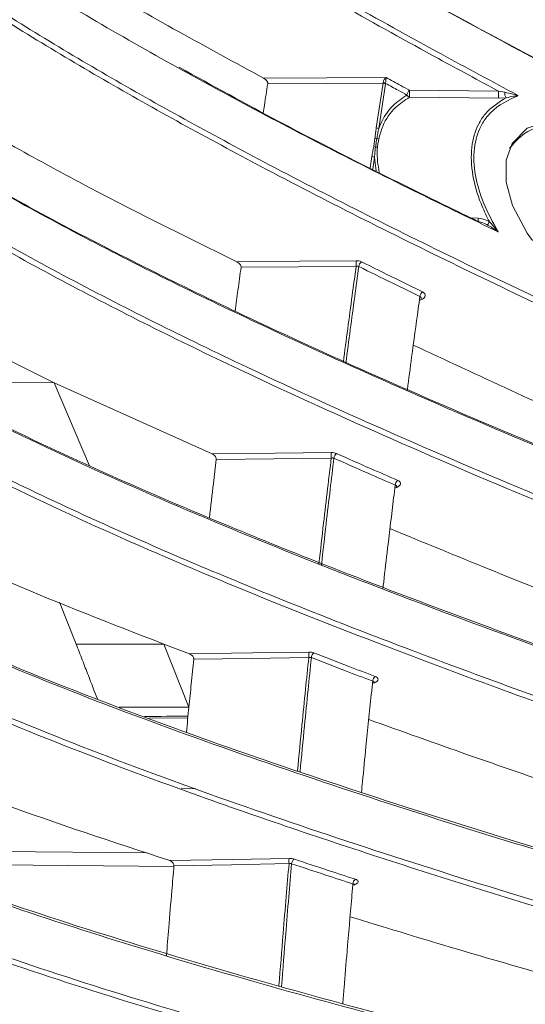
# Model space of a CAD drawing. Header units: millimetres. Extents: x 0 to 1118, y 0 to 864.
# Tile 65 of 256: x 304.22 to 310.39, y 225.47 to 237.48. Entities that reach past the tile are written whole.
import ezdxf

# ---------------------------------------------------------------- set-up
doc = ezdxf.new("R2010")
doc.units = ezdxf.units.MM

msp = doc.modelspace()

# ---------------------------------------------------------------- linework, layer by layer
at = {"color": 9, "linetype": 'Continuous', "lineweight": 0}
for p, q in [((308.5688, 236.162), (308.6523, 236.7079)), ((308.6523, 236.7079), (308.6531, 236.7114)), ((308.6843, 236.7042), (308.6837, 236.697)), ((308.6837, 236.697), (308.6002, 236.1514)), ((308.9754, 236.6194), (310.0627, 236.6084)), ((310.0627, 236.6084), (310.1377, 236.595)), ((310.0627, 236.5239), (308.9754, 236.5356)), ((310.1541, 236.5284), (310.0627, 236.5239)), ((308.538, 235.9335), (308.5532, 236.0355)), ((308.4962, 235.6732), (308.5162, 235.8099)), ((308.5476, 235.7995), (308.5268, 235.6576)), ((308.5688, 235.6363), (308.5476, 235.7995)), ((309.7218, 235.0634), (309.8137, 235.0581)), ((303.7464, 233.0524), (304.6393, 233.0513)), ((304.9069, 229.8626), (305.9789, 229.8614)), ((305.4315, 229.0939), (306.2836, 229.093)), ((306.2705, 228.9615), (305.7999, 228.9564)), ((306.1874, 228.1023), (306.3677, 228.0943)), ((303.3018, 227.3379), (305.7742, 227.3131)), ((306.1008, 227.1475), (303.2917, 227.1756))]:
    msp.add_line(p, q, dxfattribs=at)
at = {"color": 7, "linetype": 'Continuous', "lineweight": 15}
for p, q in [((303.7866, 233.4728), (304.6393, 233.0513)), ((304.6393, 233.0513), (306.5663, 232.1814)), ((305.0711, 232.0365), (304.6393, 233.0513)), ((304.7052, 230.3725), (304.9069, 229.8626)), ((305.9789, 229.8614), (306.2914, 229.7415)), ((306.2836, 229.093), (305.9789, 229.8614))]:
    msp.add_line(p, q, dxfattribs=at)
at = {"color": 9, "linetype": 'Continuous', "lineweight": 0, "flags": 128}
for points in [[(307.1949, 236.7684), (307.9652, 236.7725), (308.689, 236.7763)], [(308.6523, 236.7079), (307.9578, 236.7042), (307.245, 236.7004)], [(306.8693, 234.5275), (307.6385, 234.5342), (308.3246, 234.5401)], [(308.3246, 234.4725), (307.6224, 234.4665), (306.9201, 234.4605)], [(306.5663, 232.1814), (307.335, 232.1906), (308.021, 232.1987)], [(308.021, 232.1322), (307.3194, 232.1239), (306.6178, 232.1156)], [(306.2914, 229.7415), (307.0601, 229.7531), (307.7464, 229.7634)], [(307.7464, 229.6982), (307.0449, 229.6877), (306.3434, 229.6771)], [(306.0489, 227.2195), (306.8179, 227.2336), (307.5052, 227.2461)], [(307.5052, 227.1825), (306.8034, 227.1697), (306.1016, 227.157)]]:
    msp.add_lwpolyline(points, dxfattribs=at)
at = {"color": 7, "linetype": 'Continuous', "lineweight": 15, "flags": 128}
msp.add_lwpolyline([(310.4751, 234.785), (310.4122, 234.8743), (310.2317, 235.2133), (310.1533, 235.4997), (310.1551, 235.7677), (310.228, 235.9692), (310.411, 236.1575), (310.766, 236.27), (311.3757, 236.1937), (312.0363, 235.8909), (312.6353, 235.4201), (312.8937, 235.123), (313.0915, 234.7998), (313.1905, 234.5169), (313.2047, 234.2443), (313.1421, 234.0479), (312.9742, 233.861), (312.6289, 233.7296), (312.0011, 233.769), (311.3188, 234.0465), (310.736, 234.4869), (310.736, 234.4869)], dxfattribs=at)
at = {"color": 9, "linetype": 'Continuous', "lineweight": 0}
for centre, radius, start, end in [((308.6442, 236.6332), 0.0751, 58.21692, 83.77921), ((308.6512, 236.6322), 0.0792, 65.25347, 88.62271), ((309.0295, 236.5527), 0.0859, 129.07477, 173.86723), ((309.513, 236.5775), 0.5393, 175.54267, 184.45733), ((310.5731, 236.5661), 0.5122, 175.26809, 184.73191), ((310.2365, 236.584), 0.0994, 173.61605, 214.01429), ((308.9938, 236.5892), 0.0567, 208.7914, 251.04232), ((308.5606, 236.0861), 0.0764, 58.77408, 83.8304), ((308.5455, 235.955), 0.0808, 67.62327, 84.53085), ((308.6109, 236.1011), 0.0793, 244.16301, 261.66925), ((308.5269, 235.8517), 0.0825, 65.67026, 82.28899), ((308.5908, 236.006), 0.0845, 249.29675, 265.28312), ((308.508, 235.7332), 0.0772, 59.13862, 83.87108), ((310.6943, 235.0017), 0.8825, 176.33681, 178.89581), ((311.7488, 233.9884), 2.0712, 150.25073, 151.54622), ((309.1686, 234.5063), 0.8447, 177.70809, 182.29191), ((308.438, 234.4625), 0.0815, 127.71503, 175.16385), ((309.1846, 234.096), 0.0823, 128.38656, 175.29062), ((308.8364, 232.1654), 0.8161, 177.66324, 182.33676), ((308.1301, 232.125), 0.0772, 126.31541, 176.50375), ((308.8787, 231.7972), 0.078, 127.06866, 176.60663), ((308.5249, 229.7308), 0.7791, 177.60121, 182.39879), ((307.8512, 229.6936), 0.0728, 124.66511, 177.83381), ((308.6003, 229.4061), 0.0736, 125.48482, 177.92722), ((308.239, 227.2143), 0.7345, 177.51954, 182.48046), ((307.6055, 227.1802), 0.0684, 122.74894, 179.21904), ((308.354, 226.9345), 0.0691, 123.59571, 179.31683)]:
    msp.add_arc(centre, radius, start, end, dxfattribs=at)
at = {"color": 7, "linetype": 'Continuous', "lineweight": 15}
for points, knots in [([(320.3572, 232.8702), (319.7759, 233.2528), (318.6131, 234.018), (316.1589, 235.4605), (313.2116, 237.121), (309.8417, 239.058), (307.2597, 240.6562), (305.2803, 242.0023), (303.8499, 243.0611), (302.486, 244.1658), (301.6709, 244.9531), (301.2634, 245.3467)], [0, 0, 0, 0, 0.09137988, 0.18278867, 0.36606287, 0.52332334, 0.68074279, 0.76018071, 0.83960845, 0.9198161, 1, 1, 1, 1]), ([(301.9007, 245.3467), (302.3048, 244.9847), (303.1132, 244.2604), (304.4434, 243.2316), (305.8357, 242.2355), (307.841, 240.9031), (310.5109, 239.277), (313.8492, 237.3693), (316.6322, 235.7791), (318.8092, 234.4686), (319.8439, 233.7745), (320.3611, 233.4276)], [0, 0, 0, 0, 0.0788021, 0.1576204, 0.2371353, 0.3166577, 0.4873902, 0.6583376, 0.82904, 0.9145307, 1, 1, 1, 1]), ([(320.3678, 234.4071), (319.7995, 234.8277), (318.6627, 235.669), (316.254, 237.2575), (313.6278, 238.9012), (310.8468, 240.6528), (308.5604, 242.1509), (306.3273, 243.6967), (304.9352, 244.7963), (304.2384, 245.3467)], [0, 0, 0, 0, 0.1102551, 0.220543, 0.4417858, 0.5810928, 0.7204333, 0.8600705, 1, 1, 1, 1]), ([(304.9747, 245.3467), (305.578, 244.8866), (306.7848, 243.9662), (309.3303, 242.2128), (312.6199, 240.1042), (315.9419, 238.0207), (318.5361, 236.3012), (319.7591, 235.386), (320.3711, 234.9281)], [0, 0, 0, 0, 0.1247224, 0.2494641, 0.4997958, 0.7497032, 0.8747537, 1, 1, 1, 1]), ([(320.3768, 235.8393), (319.8621, 236.2633), (318.8317, 237.1121), (316.6549, 238.7213), (313.8658, 240.6607), (310.4947, 242.955), (308.3372, 244.5494), (307.2582, 245.3467)], [0, 0, 0, 0, 0.1255065, 0.2512374, 0.5022032, 0.7510529, 1, 1, 1, 1]), ([(307.9949, 245.3467), (309.0326, 244.5919), (311.1077, 243.0825), (314.2997, 240.8989), (316.9164, 239.051), (318.9407, 237.5258), (319.9001, 236.7228), (320.3798, 236.3214)], [0, 0, 0, 0, 0.2510307, 0.5020217, 0.7507405, 0.8753814, 1, 1, 1, 1]), ([(320.3848, 237.1597), (319.5671, 237.8859), (317.9321, 239.3379), (314.4245, 242.0319), (311.7698, 244.0229), (310.0048, 245.3467)], [0, 0, 0, 0, 0.2510891, 0.5020581, 1, 1, 1, 1]), ([(299.4516, 245.0462), (299.679, 244.7549), (300.1339, 244.1723), (300.9515, 243.3361), (301.8478, 242.5254), (303.1981, 241.4374), (305.0873, 240.1194), (307.8936, 238.414), (311.2067, 236.6189), (313.7105, 235.3438), (314.9633, 234.7058)], [0, 0, 0, 0, 0.0682848, 0.1365874, 0.2060461, 0.2755151, 0.4259092, 0.5771364, 0.788424, 1, 1, 1, 1]), ([(314.9934, 234.6866), (313.7422, 235.3235), (311.2392, 236.5978), (307.9319, 238.3895), (305.1262, 240.0944), (303.2442, 241.407), (301.9019, 242.4882), (301.0103, 243.2927), (300.1876, 244.131), (299.7261, 244.7219), (299.4954, 245.0173)], [0, 0, 0, 0, 0.2115027, 0.423133, 0.5736118, 0.7247468, 0.7930736, 0.8613906, 0.9307049, 1, 1, 1, 1]), ([(310.0557, 234.8925), (309.7353, 235.0476), (308.6585, 235.5692), (306.8673, 236.4847), (304.7487, 237.6752), (302.9258, 238.8449), (301.4025, 239.9846), (300.1771, 241.0832), (299.2649, 242.1413), (298.6278, 243.1336), (298.402, 243.7428), (298.2891, 244.0473)], [0, 0, 0, 0, 0.0618962, 0.2080634, 0.3542771, 0.500275, 0.6128225, 0.7255087, 0.8377859, 0.9189124, 1, 1, 1, 1]), ([(314.5162, 230.6704), (313.2427, 231.1739), (311.3314, 231.9296), (308.8578, 232.9836), (306.8899, 233.8749), (304.8485, 234.8845), (303.017, 235.9222), (301.5394, 236.8977), (300.389, 237.7921), (299.5425, 238.6111), (298.9566, 239.3323), (298.5678, 239.945), (298.275, 240.5782), (298.183, 241.0125), (298.137, 241.2297)], [0, 0, 0, 0, 0.1774255, 0.266286, 0.3551386, 0.4675419, 0.5798941, 0.6572823, 0.7347521, 0.8120034, 0.8583397, 0.9046662, 0.9523382, 1, 1, 1, 1]), ([(304.3409, 238.3984), (304.606, 238.2366), (305.528, 237.674), (306.5014, 237.1451), (307.1949, 236.7684)], [0, 0, 0, 0, 0.28762796, 1, 1, 1, 1]), ([(314.289, 228.5272), (313.0074, 228.9642), (311.0837, 229.6201), (308.6052, 230.5424), (306.7974, 231.2606), (305.0601, 232.011), (303.4069, 232.8048), (301.8673, 233.6494), (300.7034, 234.4136), (299.8753, 235.0681), (299.307, 235.5965), (298.827, 236.1441), (298.4331, 236.7472), (298.1649, 237.365), (298.0999, 237.8881), (298.0999, 238.0718), (298.0999, 238.0718)], [0, 0, 0, 0, 0.173718, 0.2607683, 0.3478104, 0.4347272, 0.5216256, 0.6100188, 0.6983601, 0.7454708, 0.7925733, 0.840696, 0.8888065, 0.9440273, 0.9999994, 1, 1, 1, 1]), ([(298.0999, 237.4634), (298.0999, 237.4634), (298.0999, 237.2043), (298.1527, 236.8736), (298.382, 236.2251), (298.7594, 235.6226), (299.3215, 234.9588), (300.0882, 234.2671), (301.076, 233.5467), (302.1942, 232.8555), (303.0315, 232.4021), (303.5546, 232.1342), (303.9812, 231.9185), (305.0672, 231.3956), (306.831, 230.6278), (309.1353, 229.7229), (311.6068, 228.8269), (313.3556, 228.234), (314.2305, 227.9375)], [0, 0, 0, 0, 0.00000048, 0.05009952, 0.10020908, 0.15246946, 0.20474694, 0.27258211, 0.34044995, 0.41008752, 0.47974273, 0.483068, 0.49636942, 0.54958391, 0.65604527, 0.76281936, 0.88135309, 1, 1, 1, 1]), ([(314.2018, 227.879), (313.2465, 228.2032), (311.336, 228.8516), (308.8572, 229.7592), (306.7564, 230.5928), (305.0202, 231.3431), (303.4965, 232.0756), (302.184, 232.785), (301.0688, 233.4708), (300.066, 234.1964), (299.2914, 234.8943), (298.7313, 235.5468), (298.3574, 236.1508), (298.1387, 236.6547), (298.1088, 236.9596), (298.0999, 237.0506)], [0, 0, 0, 0, 0.1334027, 0.2667807, 0.3564892, 0.446225, 0.5358795, 0.6060342, 0.6761725, 0.7478456, 0.8194819, 0.8713393, 0.9231818, 0.9770649, 1, 1, 1, 1]), ([(301.472, 236.9756), (301.8586, 236.7087), (302.8727, 236.0085), (304.7309, 234.9586), (306.8251, 233.918), (308.8227, 233.0138), (311.297, 231.9591), (313.2104, 231.2022), (314.487, 230.6973)], [0, 0, 0, 0, 0.1089136, 0.2857193, 0.4626176, 0.5967975, 0.7309887, 1, 1, 1, 1]), ([(306.1634, 236.9016), (306.57, 236.6778), (307.5141, 236.1582), (308.7453, 235.5386), (309.5639, 235.1401), (309.8137, 235.0186)], [0, 0, 0, 0, 0.3444631, 0.8000363, 1, 1, 1, 1]), ([(307.245, 236.7004), (307.2451, 236.7037), (307.2455, 236.7101), (307.2416, 236.7222), (307.2334, 236.7365), (307.2175, 236.7542), (307.2034, 236.763), (307.1949, 236.7684)], [0, 0, 0, 0, 0.1217666, 0.243248, 0.4028322, 0.6402548, 1, 1, 1, 1]), ([(307.1909, 236.3433), (307.1955, 236.3741), (307.2134, 236.494), (307.2315, 236.6125), (307.245, 236.7004)], [0, 0, 0, 0, 0.2575931, 1, 1, 1, 1]), ([(311.5447, 233.9546), (311.6868, 233.8958), (312.0466, 233.7469), (312.5377, 233.721), (312.9229, 233.8429), (313.1124, 234.0336), (313.1895, 234.2562), (313.1747, 234.5142), (313.0616, 234.8124), (312.8655, 235.1115), (312.5161, 235.4911), (311.996, 235.8726), (311.3482, 236.1589), (310.7896, 236.2338), (310.3922, 236.1405), (310.2533, 235.9783), (310.1965, 235.9119)], [0, 0, 0, 0, 0.0745913, 0.1888374, 0.2617745, 0.3105853, 0.3464, 0.3875471, 0.4286004, 0.4792062, 0.5328407, 0.6430131, 0.7597033, 0.8719733, 0.9475566, 1, 1, 1, 1]), ([(304.0491, 235.988), (304.3468, 235.8234), (305.2585, 235.3197), (306.2211, 234.8463), (306.8693, 234.5275)], [0, 0, 0, 0, 0.3265899, 1, 1, 1, 1]), ([(299.7516, 235.1984), (299.9897, 234.9973), (300.6047, 234.4778), (301.8156, 233.6935), (303.3436, 232.8474), (305.008, 232.0506), (306.9518, 231.2124), (309.18, 230.3388), (311.6899, 229.4318), (313.4035, 228.8492), (314.2603, 228.5578)], [0, 0, 0, 0, 0.0732819, 0.1893189, 0.3057005, 0.4223166, 0.5386744, 0.6923896, 0.8461987, 1, 1, 1, 1]), ([(309.9278, 234.9752), (309.9148, 234.9818), (309.8783, 235.0002), (309.839, 235.0114), (309.8137, 235.0186)], [0, 0, 0, 0, 0.3562445, 1, 1, 1, 1]), ([(310.0557, 234.8925), (310.0554, 234.8927), (310.0432, 234.9018), (310.0029, 234.931), (309.9586, 234.9571), (309.9278, 234.9752)], [0, 0, 0, 0, 0.0064526, 0.3080776, 1, 1, 1, 1]), ([(306.8481, 233.9269), (306.8593, 234.0115), (306.8832, 234.1903), (306.9074, 234.3673), (306.9201, 234.4605)], [0, 0, 0, 0, 0.4733014, 1, 1, 1, 1]), ([(306.9201, 234.4605), (306.9203, 234.4639), (306.9205, 234.4706), (306.9165, 234.4829), (306.9081, 234.4972), (306.892, 234.5144), (306.8778, 234.5226), (306.8693, 234.5275)], [0, 0, 0, 0, 0.1214152, 0.2425417, 0.4028897, 0.6426352, 1, 1, 1, 1]), ([(308.9471, 232.9536), (308.9477, 232.958), (308.9655, 233.0955), (309.0102, 233.4297), (309.0615, 233.8079), (309.0956, 234.0528), (309.1025, 234.1028)], [0, 0, 0, 0, 0.0111895, 0.3538416, 0.8682059, 1, 1, 1, 1]), ([(309.1025, 234.1028), (309.1064, 234.1008), (309.1141, 234.0968), (309.1199, 234.0879), (309.1193, 234.0813), (309.119, 234.0782)], [0, 0, 0, 0, 0.3520987, 0.70278, 1, 1, 1, 1]), ([(309.12, 234.0782), (309.1204, 234.0803), (309.1208, 234.0828), (309.1203, 234.0821), (309.1201, 234.082)], [0, 0, 0, 0, 0.8212005, 1, 1, 1, 1]), ([(309.0214, 233.5101), (309.418, 233.3252), (310.5598, 232.793), (311.722, 232.2749), (312.4805, 231.9367)], [0, 0, 0, 0, 0.3474026, 1, 1, 1, 1]), ([(314.0783, 226.3078), (312.7905, 226.6782), (310.8569, 227.2343), (308.3757, 228.0217), (306.5687, 228.6364), (304.8367, 229.28), (303.1929, 229.9625), (301.6686, 230.6901), (300.5253, 231.3485), (299.7235, 231.9115), (299.1749, 232.3637), (298.7378, 232.8351), (298.449, 233.1785), (298.3838, 233.3668), (298.3762, 233.3888)], [0, 0, 0, 0, 0.1941973, 0.2915616, 0.3889165, 0.4860899, 0.5832415, 0.6822188, 0.7811335, 0.8334985, 0.8858537, 0.9394084, 0.9929492, 1, 1, 1, 1]), ([(313.997, 225.6416), (313.1346, 225.8881), (311.4097, 226.3812), (308.8949, 227.1552), (306.6689, 227.9038), (304.7323, 228.6245), (303.0815, 229.3116), (301.569, 230.0413), (300.3612, 230.7453), (299.4414, 231.4116), (298.7856, 232.028), (298.3124, 232.6414), (298.1794, 233.0535), (298.1172, 233.2464)], [0, 0, 0, 0, 0.12290479, 0.24582231, 0.36865341, 0.46170152, 0.5549787, 0.6480521, 0.74082121, 0.80764959, 0.87459899, 0.94130599, 1, 1, 1, 1]), ([(298.1806, 233.2546), (298.2383, 233.0755), (298.3484, 232.7341), (298.7023, 232.2437), (299.1386, 231.7772), (299.6787, 231.3213), (300.4756, 230.7565), (301.5972, 230.1039), (303.1013, 229.378), (304.7498, 228.6879), (306.5013, 228.0343), (308.3156, 227.4155), (310.7956, 226.627), (312.7325, 226.0707), (314.0253, 225.6994)], [0, 0, 0, 0, 0.05476271, 0.10438573, 0.15402072, 0.20492507, 0.25583943, 0.34811692, 0.44045032, 0.53496928, 0.62951134, 0.7219595, 0.81441667, 1, 1, 1, 1]), ([(299.1715, 232.3903), (299.335, 232.2474), (299.6759, 231.9497), (300.4729, 231.3969), (301.5992, 230.744), (303.1114, 230.0193), (304.7653, 229.3301), (306.5211, 228.6773), (308.3384, 228.0591), (310.8208, 227.271), (312.7573, 226.7139), (314.0499, 226.342)], [0, 0, 0, 0, 0.05604312, 0.1167946, 0.22637673, 0.33602432, 0.44822633, 0.56045592, 0.67014344, 0.77984168, 1, 1, 1, 1]), ([(306.6178, 232.1156), (306.6179, 232.1191), (306.6181, 232.1261), (306.6139, 232.1385), (306.6053, 232.1529), (306.589, 232.1695), (306.5748, 232.177), (306.5663, 232.1814)], [0, 0, 0, 0, 0.1213662, 0.2424107, 0.4042356, 0.6471985, 1, 1, 1, 1]), ([(306.5335, 231.4035), (306.5499, 231.5435), (306.5776, 231.7818), (306.6061, 232.018), (306.6178, 232.1156)], [0, 0, 0, 0, 0.5872167, 1, 1, 1, 1]), ([(308.6506, 230.5331), (308.6538, 230.5616), (308.6727, 230.7284), (308.7161, 231.1001), (308.7631, 231.4941), (308.7944, 231.7496), (308.8008, 231.8018)], [0, 0, 0, 0, 0.0665785, 0.3898949, 0.8752165, 1, 1, 1, 1]), ([(308.8008, 231.8018), (308.8047, 231.8), (308.8124, 231.7965), (308.8181, 231.7887), (308.8176, 231.7829), (308.8173, 231.7804)], [0, 0, 0, 0, 0.3617173, 0.7221308, 1, 1, 1, 1]), ([(308.818, 231.7803), (308.8191, 231.7838), (308.8205, 231.788), (308.8199, 231.7873), (308.8198, 231.7871)], [0, 0, 0, 0, 0.81553326, 1, 1, 1, 1]), ([(308.7369, 231.2713), (309.1398, 231.105), (310.2976, 230.6271), (311.482, 230.1658), (312.2543, 229.8651)], [0, 0, 0, 0, 0.3480124, 1, 1, 1, 1]), ([(303.5545, 230.855), (303.7339, 230.7753), (304.5112, 230.4299), (305.3408, 230.1086), (305.9789, 229.8614)], [0, 0, 0, 0, 0.23084497, 1, 1, 1, 1]), ([(313.8906, 224.0231), (312.598, 224.3268), (310.657, 224.7827), (308.1746, 225.4323), (306.3693, 225.9403), (304.6428, 226.4732), (303.0083, 227.0393), (301.498, 227.644), (300.3783, 228.1896), (299.6031, 228.6528), (299.0859, 229.0209), (298.6608, 229.4033), (298.3891, 229.733), (298.2811, 229.9342), (298.245, 230.0016)], [0, 0, 0, 0, 0.1912183, 0.2871368, 0.3830455, 0.4787371, 0.5744056, 0.6720109, 0.7695505, 0.8200884, 0.8706172, 0.9223134, 0.973997, 1, 1, 1, 1]), ([(304.9069, 229.8626), (304.932, 229.7984), (304.9823, 229.6701), (305.0691, 229.4469), (305.1302, 229.2877), (305.1666, 229.1928)], [0, 0, 0, 0, 0.2877592, 0.5755213, 1, 1, 1, 1]), ([(306.3434, 229.6771), (306.3435, 229.6808), (306.3436, 229.688), (306.3393, 229.7006), (306.3303, 229.7149), (306.3139, 229.7308), (306.2997, 229.7376), (306.2914, 229.7415)], [0, 0, 0, 0, 0.1215858, 0.2428085, 0.4065527, 0.6534256, 1, 1, 1, 1]), ([(306.2836, 229.093), (306.2932, 229.1874), (306.3129, 229.3826), (306.333, 229.5768), (306.3434, 229.6771)], [0, 0, 0, 0, 0.4831998, 1, 1, 1, 1]), ([(298.6682, 229.417), (298.7857, 229.3045), (299.0386, 229.0623), (299.5468, 228.704), (300.3215, 228.2388), (301.4278, 227.6992), (302.9232, 227.0969), (304.5687, 226.5248), (306.3204, 225.9838), (308.1364, 225.4727), (310.62, 224.8226), (312.5644, 224.3656), (313.8624, 224.0606)], [0, 0, 0, 0, 0.0490035, 0.1054734, 0.1619542, 0.2658676, 0.3698469, 0.4764322, 0.5830456, 0.6870692, 0.7911033, 1, 1, 1, 1]), ([(308.3888, 228.0499), (308.393, 228.0936), (308.411, 228.2806), (308.4509, 228.6799), (308.4928, 229.0887), (308.5209, 229.3543), (308.5267, 229.4088)], [0, 0, 0, 0, 0.09560116, 0.40866811, 0.87859306, 1, 1, 1, 1]), ([(308.5267, 229.4088), (308.5306, 229.4072), (308.5383, 229.4041), (308.5439, 229.3972), (308.5435, 229.3921), (308.5433, 229.39)], [0, 0, 0, 0, 0.36637654, 0.73178775, 1, 1, 1, 1]), ([(308.5448, 229.3899), (308.545, 229.3929), (308.5453, 229.3991), (308.5487, 229.402), (308.5479, 229.4014), (308.5478, 229.4013)], [0, 0, 0, 0, 0.44598366, 0.9362304, 1, 1, 1, 1]), ([(298.2836, 229.2946), (298.3054, 229.2566), (298.402, 229.0886), (298.6387, 228.7943), (299.0519, 228.4151), (299.5647, 228.0439), (300.3341, 227.5795), (301.4318, 227.0396), (302.9211, 226.4367), (304.561, 225.8639), (306.3086, 225.3222), (308.1216, 224.8107), (310.6026, 224.1601), (312.5469, 223.7037), (313.8448, 223.399)], [0, 0, 0, 0, 0.01485882, 0.06577101, 0.11669449, 0.16892569, 0.22116725, 0.31768436, 0.41426322, 0.51329447, 0.61235191, 0.70905776, 0.80577349, 1, 1, 1, 1]), ([(313.8167, 223.3422), (312.5228, 223.646), (310.5797, 224.1022), (308.0967, 224.7529), (306.2912, 225.2621), (304.5648, 225.7964), (302.931, 226.3644), (301.4224, 226.9712), (300.2905, 227.5264), (299.4941, 228.0077), (298.9569, 228.404), (298.5326, 228.7968), (298.3588, 229.0629), (298.2784, 229.186)], [0, 0, 0, 0, 0.1948544, 0.2926092, 0.3903537, 0.4879516, 0.5855259, 0.6851027, 0.7846119, 0.8396737, 0.8947231, 0.951282, 1, 1, 1, 1]), ([(306.2534, 228.7871), (306.2583, 228.8379), (306.2683, 228.9401), (306.2785, 229.0418), (306.2836, 229.093)], [0, 0, 0, 0, 0.4961857, 1, 1, 1, 1]), ([(308.4782, 228.942), (308.8828, 228.7965), (310.0519, 228.3763), (311.2533, 227.9739), (312.0389, 227.7108)], [0, 0, 0, 0, 0.3461068, 1, 1, 1, 1]), ([(303.3552, 228.1608), (303.5724, 228.0779), (304.4326, 227.7493), (305.3575, 227.4462), (306.0489, 227.2195)], [0, 0, 0, 0, 0.2525029, 1, 1, 1, 1]), ([(306.1016, 227.157), (306.1016, 227.1607), (306.1016, 227.1682), (306.0971, 227.1809), (306.0878, 227.1951), (306.0713, 227.2102), (306.0571, 227.2161), (306.0489, 227.2195)], [0, 0, 0, 0, 0.1220098, 0.2436035, 0.4098161, 0.6612718, 1, 1, 1, 1]), ([(306.0096, 226.06), (306.0187, 226.1731), (306.04, 226.4372), (306.0708, 226.8027), (306.0927, 227.0545), (306.1016, 227.157)], [0, 0, 0, 0, 0.3078144, 0.7184673, 1, 1, 1, 1]), ([(308.1615, 225.472), (308.1667, 225.5374), (308.1835, 225.7502), (308.2193, 226.182), (308.2554, 226.6041), (308.2798, 226.8787), (308.2849, 226.9353)], [0, 0, 0, 0, 0.1329704, 0.4328809, 0.8830399, 1, 1, 1, 1]), ([(308.2849, 226.9353), (308.2887, 226.934), (308.2964, 226.9313), (308.302, 226.9254), (308.3016, 226.9211), (308.3014, 226.9194)], [0, 0, 0, 0, 0.37572522, 0.75067951, 1, 1, 1, 1]), ([(308.3025, 226.9194), (308.3024, 226.9202), (308.3019, 226.9256), (308.3061, 226.9331), (308.3094, 226.9361), (308.3086, 226.9356), (308.3085, 226.9355)], [0, 0, 0, 0, 0.0874691, 0.5840444, 0.9511298, 1, 1, 1, 1]), ([(308.2499, 226.5343), (308.6561, 226.4101), (309.8326, 226.0503), (311.0461, 225.7083), (311.8407, 225.4843)], [0, 0, 0, 0, 0.3452628, 1, 1, 1, 1]), ([(298.4127, 226.1034), (298.4921, 226.0259), (298.6647, 225.8574), (299.1686, 225.5131), (300.013, 225.0762), (301.2864, 224.5792), (302.7682, 224.1048), (304.4057, 223.6544), (306.1535, 223.229), (307.9678, 222.828), (310.4517, 222.3188), (312.4019, 221.9626), (313.7039, 221.7248)], [0, 0, 0, 0, 0.0409929, 0.0891063, 0.187272, 0.2879909, 0.3887768, 0.4922427, 0.5957371, 0.696572, 0.7974172, 1, 1, 1, 1]), ([(313.7319, 221.6842), (312.4359, 221.9208), (310.4895, 222.2762), (308.0068, 222.785), (306.2036, 223.1835), (304.4823, 223.6021), (302.8561, 224.0475), (301.3585, 224.5239), (300.0724, 225.0247), (299.2218, 225.463), (298.6993, 225.8195), (298.5104, 226.0047), (298.416, 226.0973)], [0, 0, 0, 0, 0.2004999, 0.301118, 0.4017252, 0.5020692, 0.6023878, 0.7048627, 0.807265, 0.9027217, 0.9513652, 1, 1, 1, 1])]:
    msp.add_open_spline(points, degree=3, knots=knots, dxfattribs=at)
at = {"color": 9, "linetype": 'Continuous', "lineweight": 0}
for points, knots in [([(299.1149, 245.0166), (299.3742, 244.6411), (299.8936, 243.8891), (300.8988, 242.8292), (301.9042, 241.9224), (303.2159, 240.8722), (304.8743, 239.7001), (307.0615, 238.3458), (308.8937, 237.3115), (309.9869, 236.7241), (310.3012, 236.5552)], [0, 0, 0, 0, 0.1110209, 0.2223609, 0.3335735, 0.4099435, 0.5831429, 0.7565998, 0.9300079, 1, 1, 1, 1]), ([(310.0627, 236.6084), (309.8177, 236.7405), (308.7944, 237.2925), (307.0281, 238.2892), (304.839, 239.6445), (303.1789, 240.8175), (301.8652, 241.8688), (300.8579, 242.7771), (299.8505, 243.8388), (299.3299, 244.5921), (299.07, 244.9682)], [0, 0, 0, 0, 0.0554186, 0.2314568, 0.4075443, 0.583371, 0.6609441, 0.7739843, 0.8871542, 1, 1, 1, 1]), ([(298.2581, 243.5766), (298.2978, 243.4474), (298.4407, 242.9829), (298.8367, 242.1982), (299.5185, 241.2479), (300.4964, 240.1957), (301.8123, 239.065), (303.4892, 237.8786), (305.3182, 236.7632), (307.381, 235.6334), (309.6637, 234.4874), (312.1555, 233.321), (313.8444, 232.5624), (314.6888, 232.1831)], [0, 0, 0, 0, 0.0262858, 0.0945042, 0.1629834, 0.2313369, 0.3320312, 0.433073, 0.5343741, 0.6354227, 0.7569104, 0.878455, 1, 1, 1, 1]), ([(314.6594, 232.124), (313.8146, 232.5036), (312.1251, 233.2628), (309.6322, 234.4298), (307.348, 235.5764), (305.2831, 236.7072), (303.4518, 237.8237), (301.7727, 239.0114), (300.4546, 240.1435), (299.4745, 241.1975), (298.7909, 242.1499), (298.3919, 242.9399), (298.2482, 243.4091), (298.2075, 243.5421)], [0, 0, 0, 0, 0.1213457, 0.2426907, 0.3639793, 0.4649541, 0.5661808, 0.667149, 0.76777, 0.8361729, 0.9047017, 0.9729696, 1, 1, 1, 1]), ([(298.1215, 240.7514), (298.1609, 240.5292), (298.2397, 240.0847), (298.5275, 239.4217), (298.9318, 238.7667), (299.5328, 238.0256), (300.3645, 237.2195), (301.4521, 236.3648), (302.892, 235.3996), (304.7273, 234.3479), (306.8031, 233.3164), (308.7878, 232.4157), (311.2609, 231.3608), (313.176, 230.6059), (314.4538, 230.1022)], [0, 0, 0, 0, 0.0484266, 0.0968638, 0.1470313, 0.1972123, 0.2704065, 0.3437877, 0.4170952, 0.5318977, 0.6467587, 0.734953, 0.8231548, 1, 1, 1, 1]), ([(314.4248, 230.0433), (313.1492, 230.5463), (311.2346, 231.3012), (308.7601, 232.3564), (306.7998, 233.2459), (304.7738, 234.2506), (302.9614, 235.28), (301.4989, 236.2469), (300.3592, 237.1328), (299.505, 237.9563), (298.9012, 238.6975), (298.4948, 239.3483), (298.2103, 239.9809), (298.1341, 240.4015), (298.0999, 240.5909)], [0, 0, 0, 0, 0.1777866, 0.2668409, 0.3558876, 0.4674611, 0.5789849, 0.6557667, 0.7326282, 0.8092799, 0.8584571, 0.9076221, 0.9584031, 1, 1, 1, 1]), ([(308.6531, 236.7114), (308.6539, 236.7164), (308.6556, 236.7265), (308.6628, 236.743), (308.6726, 236.759), (308.6815, 236.7693), (308.6871, 236.7747), (308.6886, 236.776), (308.689, 236.7763)], [0, 0, 0, 0, 0.2061374, 0.4212234, 0.6542751, 0.909389, 0.9766418, 1, 1, 1, 1]), ([(308.689, 236.7763), (308.6889, 236.7759), (308.6887, 236.7743), (308.6878, 236.7679), (308.6864, 236.7557), (308.6851, 236.7379), (308.6843, 236.7198), (308.6843, 236.7093), (308.6843, 236.7042)], [0, 0, 0, 0, 0.0234021, 0.0906234, 0.3456986, 0.5788011, 0.793878, 1, 1, 1, 1]), ([(308.9441, 236.5619), (308.9087, 236.5813), (308.8219, 236.6286), (308.7355, 236.6761), (308.6843, 236.7042)], [0, 0, 0, 0, 0.4090789, 1, 1, 1, 1]), ([(308.689, 236.7763), (308.749, 236.7433), (308.8443, 236.691), (308.9399, 236.6388), (308.9754, 236.6194)], [0, 0, 0, 0, 0.629172, 1, 1, 1, 1]), ([(310.1377, 236.595), (310.1718, 236.5883), (310.2287, 236.577), (310.2804, 236.5617), (310.3009, 236.5553), (310.3012, 236.5552)], [0, 0, 0, 0, 0.59435648, 0.99416983, 1, 1, 1, 1]), ([(308.9754, 236.5356), (308.9159, 236.4967), (308.7836, 236.4101), (308.6562, 236.2296), (308.6141, 236.0763), (308.5994, 236.0226)], [0, 0, 0, 0, 0.346662, 0.7716173, 1, 1, 1, 1]), ([(308.6002, 236.1514), (308.6057, 236.1662), (308.6468, 236.2761), (308.7515, 236.433), (308.8845, 236.522), (308.9441, 236.5619)], [0, 0, 0, 0, 0.0789517, 0.5869279, 1, 1, 1, 1]), ([(309.9403, 235.0354), (309.9403, 235.0354), (309.907, 235.102), (309.8228, 235.2805), (309.7332, 235.5891), (309.7193, 235.9313), (309.7929, 236.1752), (309.9299, 236.3903), (310.0621, 236.4717), (310.1541, 236.5284)], [0, 0, 0, 0, 0.000008, 0.1073108, 0.2841094, 0.4692722, 0.6536346, 0.7588217, 1, 1, 1, 1]), ([(310.3012, 236.5552), (310.2878, 236.549), (310.1527, 236.4869), (309.9778, 236.3915), (309.8239, 236.159), (309.7503, 235.9217), (309.7641, 235.5889), (309.8712, 235.2321), (309.9921, 235.0096), (310.0557, 234.8925)], [0, 0, 0, 0, 0.0284611, 0.2858816, 0.3746968, 0.5299542, 0.6856763, 0.834653, 1, 1, 1, 1]), ([(310.3012, 236.5552), (310.301, 236.5551), (310.2826, 236.5525), (310.2365, 236.5455), (310.1849, 236.5348), (310.1541, 236.5284)], [0, 0, 0, 0, 0.005822, 0.4056248, 1, 1, 1, 1]), ([(308.5532, 236.0355), (308.5556, 236.0566), (308.5603, 236.0989), (308.566, 236.141), (308.5688, 236.162)], [0, 0, 0, 0, 0.5000653, 1, 1, 1, 1]), ([(308.6002, 236.1514), (308.5957, 236.1316), (308.5866, 236.0917), (308.5798, 236.0505), (308.5763, 236.0297)], [0, 0, 0, 0, 0.4975726, 1, 1, 1, 1]), ([(308.5763, 236.0297), (308.5721, 236.0032), (308.5668, 235.9693), (308.562, 235.9345), (308.5609, 235.9269)], [0, 0, 0, 0, 0.7813179, 1, 1, 1, 1]), ([(308.5994, 236.0226), (308.5944, 235.9964), (308.5882, 235.9634), (308.5846, 235.9288), (308.5839, 235.9218)], [0, 0, 0, 0, 0.7960688, 1, 1, 1, 1]), ([(308.5162, 235.8099), (308.5196, 235.8306), (308.5264, 235.8719), (308.5341, 235.913), (308.538, 235.9335)], [0, 0, 0, 0, 0.4999301, 1, 1, 1, 1]), ([(308.5609, 235.9269), (308.5573, 235.8996), (308.5518, 235.8576), (308.5487, 235.8145), (308.5476, 235.7995)], [0, 0, 0, 0, 0.651176, 1, 1, 1, 1]), ([(308.5839, 235.9218), (308.5826, 235.9084), (308.5738, 235.8138), (308.5914, 235.708), (308.6065, 235.6171)], [0, 0, 0, 0, 0.141423, 1, 1, 1, 1]), ([(309.8137, 235.0581), (309.8467, 235.0526), (309.8797, 235.0471), (309.9108, 235.0354), (309.9108, 235.0354)], [0, 0, 0, 0, 0.9998406, 1, 1, 1, 1]), ([(309.9108, 235.0354), (309.9108, 235.0354), (309.9246, 235.0302), (309.9376, 235.0232), (309.9505, 235.0161)], [0, 0, 0, 0, 0.0003606, 1, 1, 1, 1]), ([(309.9505, 235.0161), (309.9472, 235.0226), (309.9439, 235.0291), (309.9403, 235.0354), (309.9403, 235.0354)], [0, 0, 0, 0, 0.9993108, 1, 1, 1, 1]), ([(309.9505, 235.0161), (309.9762, 234.9886), (310.013, 234.9491), (310.0456, 234.9061), (310.0555, 234.8928), (310.0557, 234.8925)], [0, 0, 0, 0, 0.6919688, 0.9935652, 1, 1, 1, 1]), ([(308.3882, 234.5269), (308.388, 234.527), (308.3792, 234.5313), (308.359, 234.5384), (308.3361, 234.5395), (308.3246, 234.5401)], [0, 0, 0, 0, 0.0135684, 0.5039601, 1, 1, 1, 1]), ([(308.1685, 233.305), (308.1859, 233.4397), (308.2211, 233.7112), (308.2734, 234.0997), (308.3082, 234.3531), (308.3246, 234.4725)], [0, 0, 0, 0, 0.3423473, 0.6901774, 1, 1, 1, 1]), ([(308.3569, 234.4693), (308.3402, 234.3477), (308.305, 234.0922), (308.2523, 233.7001), (308.2169, 233.4272), (308.1992, 233.2911)], [0, 0, 0, 0, 0.3127106, 0.6572113, 1, 1, 1, 1]), ([(308.3246, 234.4725), (308.3305, 234.473), (308.3423, 234.4738), (308.352, 234.4708), (308.3569, 234.4693)], [0, 0, 0, 0, 0.4990839, 1, 1, 1, 1]), ([(309.1025, 234.1028), (308.9923, 234.1565), (308.7428, 234.2781), (308.4951, 234.4008), (308.3569, 234.4693)], [0, 0, 0, 0, 0.4417751, 1, 1, 1, 1]), ([(308.3882, 234.5269), (308.5264, 234.4584), (308.7739, 234.3357), (309.0233, 234.2142), (309.1335, 234.1605)], [0, 0, 0, 0, 0.558223, 1, 1, 1, 1]), ([(309.1335, 234.1605), (309.1412, 234.1559), (309.1565, 234.1467), (309.1677, 234.1279), (309.1683, 234.1079), (309.1575, 234.0884), (309.1364, 234.0721), (309.1147, 234.0617), (309.1, 234.0595), (309.0964, 234.0589)], [0, 0, 0, 0, 0.1572664, 0.3145516, 0.4713587, 0.6287138, 0.7876911, 0.9486367, 1, 1, 1, 1]), ([(308.0844, 232.1871), (308.0842, 232.1872), (308.0755, 232.1911), (308.0552, 232.1973), (308.0324, 232.1983), (308.021, 232.1987)], [0, 0, 0, 0, 0.0127903, 0.503415, 1, 1, 1, 1]), ([(308.0844, 232.1871), (308.2229, 232.1259), (308.471, 232.0161), (308.7211, 231.9075), (308.8317, 231.8595)], [0, 0, 0, 0, 0.5580535, 1, 1, 1, 1]), ([(307.8707, 230.8429), (307.8892, 231.0076), (307.9238, 231.3144), (307.9741, 231.7435), (308.006, 232.0077), (308.021, 232.1322)], [0, 0, 0, 0, 0.379678, 0.7077044, 1, 1, 1, 1]), ([(308.0531, 232.1297), (308.0378, 232.003), (308.0057, 231.7368), (307.955, 231.3044), (307.9203, 230.9964), (307.9016, 230.8306)], [0, 0, 0, 0, 0.2950733, 0.6204792, 1, 1, 1, 1]), ([(308.021, 232.1322), (308.0268, 232.1326), (308.0386, 232.1336), (308.0482, 232.131), (308.0531, 232.1297)], [0, 0, 0, 0, 0.499368, 1, 1, 1, 1]), ([(308.8008, 231.8018), (308.6902, 231.8498), (308.4399, 231.9585), (308.1916, 232.0684), (308.0531, 232.1297)], [0, 0, 0, 0, 0.4419409, 1, 1, 1, 1]), ([(308.8317, 231.8595), (308.8394, 231.8553), (308.8548, 231.8471), (308.8661, 231.8301), (308.8667, 231.8121), (308.856, 231.7944), (308.8349, 231.7796), (308.8137, 231.7702), (308.7996, 231.7682), (308.7966, 231.7677)], [0, 0, 0, 0, 0.1585547, 0.3171427, 0.4753216, 0.6340696, 0.7943186, 0.956337, 1, 1, 1, 1]), ([(307.8098, 229.7535), (307.8096, 229.7535), (307.8009, 229.7569), (307.7807, 229.7624), (307.7579, 229.7631), (307.7464, 229.7634)], [0, 0, 0, 0, 0.01268, 0.5028317, 1, 1, 1, 1]), ([(307.8098, 229.7535), (307.9482, 229.6997), (308.1964, 229.6034), (308.4468, 229.5082), (308.5576, 229.4661)], [0, 0, 0, 0, 0.5577832, 1, 1, 1, 1]), ([(307.6087, 228.3151), (307.6265, 228.501), (307.6584, 228.8341), (307.7046, 229.2945), (307.733, 229.5689), (307.7464, 229.6982)], [0, 0, 0, 0, 0.400151, 0.717246, 1, 1, 1, 1]), ([(307.7784, 229.6963), (307.7648, 229.565), (307.7362, 229.2886), (307.6897, 228.8254), (307.6577, 228.4914), (307.6398, 228.3045)], [0, 0, 0, 0, 0.2853317, 0.6003005, 1, 1, 1, 1]), ([(307.7464, 229.6982), (307.7523, 229.6987), (307.764, 229.6997), (307.7736, 229.6974), (307.7784, 229.6963)], [0, 0, 0, 0, 0.4996642, 1, 1, 1, 1]), ([(308.5267, 229.4088), (308.4159, 229.4509), (308.1653, 229.5462), (307.917, 229.6426), (307.7784, 229.6963)], [0, 0, 0, 0, 0.4422068, 1, 1, 1, 1]), ([(308.5576, 229.4661), (308.5653, 229.4625), (308.5808, 229.4552), (308.5921, 229.4402), (308.5927, 229.4242), (308.582, 229.4084), (308.561, 229.3951), (308.5402, 229.3869), (308.5267, 229.385), (308.5242, 229.3847)], [0, 0, 0, 0, 0.1597433, 0.3195057, 0.4789777, 0.6390205, 0.8004287, 0.9633899, 1, 1, 1, 1]), ([(305.7435, 228.9775), (305.7458, 228.9775), (305.9222, 228.9794), (306.0986, 228.9813), (306.2727, 228.9832)], [0, 0, 0, 0, 0.0130657, 1, 1, 1, 1]), ([(307.5685, 227.2377), (307.5683, 227.2378), (307.5596, 227.2407), (307.5394, 227.2453), (307.5167, 227.2458), (307.5052, 227.2461)], [0, 0, 0, 0, 0.0130686, 0.5022075, 1, 1, 1, 1]), ([(307.5685, 227.2377), (307.7067, 227.1918), (307.9547, 227.1094), (308.205, 227.0281), (308.3157, 226.992)], [0, 0, 0, 0, 0.5574136, 1, 1, 1, 1]), ([(307.3823, 225.6917), (307.399, 225.9046), (307.4277, 226.2691), (307.4691, 226.7654), (307.4936, 227.0488), (307.5052, 227.1825)], [0, 0, 0, 0, 0.4258337, 0.7292401, 1, 1, 1, 1]), ([(307.5371, 227.1811), (307.5253, 227.0457), (307.5006, 226.7605), (307.4591, 226.2617), (307.4303, 225.8965), (307.4135, 225.6829)], [0, 0, 0, 0, 0.2730563, 0.5748121, 1, 1, 1, 1]), ([(307.5052, 227.1825), (307.511, 227.183), (307.5227, 227.184), (307.5323, 227.1821), (307.5371, 227.1811)], [0, 0, 0, 0, 0.4998395, 1, 1, 1, 1]), ([(308.2849, 226.9353), (308.174, 226.9713), (307.9235, 227.0528), (307.6754, 227.1352), (307.5371, 227.1811)], [0, 0, 0, 0, 0.4425759, 1, 1, 1, 1]), ([(308.3157, 226.992), (308.3235, 226.9889), (308.3389, 226.9827), (308.3503, 226.9697), (308.3509, 226.9558), (308.3402, 226.942), (308.3192, 226.9304), (308.2988, 226.9232), (308.2857, 226.9215), (308.2836, 226.9213)], [0, 0, 0, 0, 0.16077713, 0.32158287, 0.48219555, 0.64340661, 0.8058096, 0.96949733, 1, 1, 1, 1])]:
    msp.add_open_spline(points, degree=3, knots=knots, dxfattribs=at)

doc.saveas('drawing.dxf')
